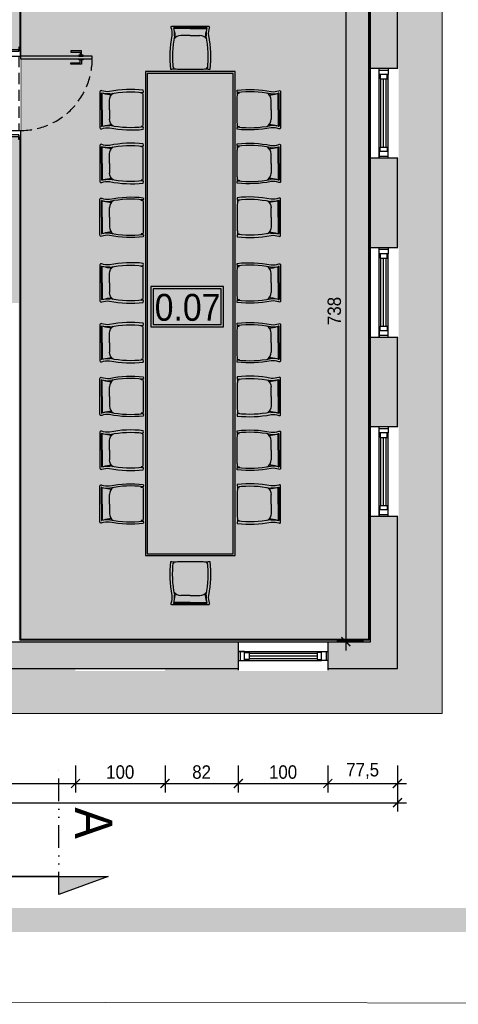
# Model space of a CAD drawing. Header units: metres. Extents: x 6502846 to 6512378, y 5892705 to 5896166.
# Tile 65 of 73: x 6508862 to 6509352, y 5894459 to 5895558. Entities that reach past the tile are written whole.
import ezdxf
from ezdxf.enums import TextEntityAlignment as Align

# ---------------------------------------------------------------- set-up
doc = ezdxf.new("R2010")
doc.units = ezdxf.units.M
doc.header["$MEASUREMENT"] = 0
for name, pattern in [('1KS_2KP-50', [37.05, 12, 6, -6.35, 0, -6.35, 0, -6.35]), ('HIDDEN', [0.375, 0.25, -0.125]), ('przerywana', [30, 12, -18])]:
    doc.linetypes.add(name, pattern=pattern)
doc.layers.get('0').update_dxf_attribs({"color": 2})
for name, color, linetype, lineweight in [('_tabelki_ramki_cienkie', 251, 'Continuous', 5), ('_ŚCIANY PROJEKTOWANE', 50, 'Continuous', 50), ('A_wypełnienie', 253, 'Continuous', 0)]:
    doc.layers.add(name, color=color, linetype=linetype, lineweight=lineweight)
for name, color, linetype in [('A_stolarka drzwiowa', 74, 'Continuous'), ('A_stolarka okienna', 140, 'Continuous'), ('A_widok', 134, 'Continuous'), ('A_wyposażenie_meble', 17, 'Continuous'), ('A_ściany murowane', 50, 'Continuous'), ('I_wypełnienie', 254, 'Continuous'), ('INFO_linie przekrojowe', 33, '1KS_2KP-50'), ('INFO_opisy pomieszczeń', 12, 'Continuous'), ('INFO_wymiary', 16, 'Continuous')]:
    doc.layers.add(name, color=color, linetype=linetype)
doc.layers.add('niedruk_powierzchnie', color=210, linetype='Continuous', plot=False)
doc.styles.add('ARCHENIKA_100_etykiety', font='arial.ttf', dxfattribs={"width": 0.9, "height": 30})
doc.styles.add('ARCHENIKA_100_wymiary', font='arial.ttf', dxfattribs={"width": 0.9, "height": 15})
doc.styles.add('DEMIURG_100_etykiety', font='arial.ttf', dxfattribs={"width": 0.9, "height": 30})
doc.dimstyles.new('ARCHENIKA_100', dxfattribs={"dimtxt": 15, "dimasz": 10, "dimexe": 10, "dimexo": 0.0625, "dimgap": 5, "dimtad": 1, "dimdec": 1, "dimrnd": 0.5, "dimtxsty": 'ARCHENIKA_100_wymiary', "dimblk": 'ARCHTICK', "dimcen": 0.09, "dimdle": 10, "dimclrt": 51, "dimadec": 0, "dimazin": 0, "dimtfac": 1, "dimtdec": 1, "dimtofl": 0, "dimtmove": 0, "dimatfit": 3, "dimldrblk": 'NONE', "dimfxl": 20, "dimfxlon": 1, "dimtolj": 1, "dimtzin": 0, "dimarcsym": 0})

# ---------------------------------------------------------------- blocks, each defined once
blk = doc.blocks.new('*U838')
blk.add_wipeout([(260232.6, 368493.8), (260332.6, 368493.8), (260332.6, 368461.1), (260232.6, 368461.1)])
at = {"ltscale": 5}
for points in [[(260232.6, 368492.8), (260232.6, 368462.1)], [(260332.6, 368492.8), (260332.6, 368462.1)], [(260232.6, 368482.9), (260332.6, 368482.9)], [(260234.6, 368482.9), (260232.6, 368482.9), (260232.6, 368472.9), (260234.6, 368472.9)], [(260234.6, 368482.9), (260234.6, 368472.9), (260239.6, 368472.9), (260239.6, 368482.9), (260234.6, 368482.9)], [(260239.6, 368481.9), (260244.6, 368481.9), (260244.6, 368473.9), (260239.6, 368473.9)], [(260244.6, 368480.9), (260320.6, 368480.9)], [(260244.6, 368477.9), (260320.6, 368477.9)], [(260325.6, 368481.9), (260320.6, 368481.9), (260320.6, 368473.9), (260325.6, 368473.9)], [(260330.6, 368482.9), (260330.6, 368472.9), (260325.6, 368472.9), (260325.6, 368482.9), (260330.6, 368482.9)], [(260330.6, 368482.9), (260332.6, 368482.9), (260332.6, 368472.9), (260330.6, 368472.9)], [(260239.6, 368472.9), (260325.6, 368472.9)], [(260244.6, 368474.9), (260320.6, 368474.9)]]:
    blk.add_lwpolyline(points, dxfattribs=at)
blk = doc.blocks.new('A$C51F1')
for p, q in [((0.227, 0.476), (0.044, 0.476)), ((0.227, 0.468), (0.044, 0.468)), ((0.227, 0.467), (0.044, 0.467)), ((0.227, 0.476), (0.411, 0.476)), ((0.227, 0.468), (0.411, 0.468)), ((0.227, 0.467), (0.411, 0.467)), ((0.227, 0.386), (0.121, 0.386)), ((0.227, 0.386), (0.334, 0.386)), ((0.042, 0.032), (0.032, 0.032)), ((0.042, 0.032), (0.033, 0.028)), ((0.043, 0.013), (0.042, 0.032)), ((0.411, 0.013), (0.413, 0.032)), ((0.413, 0.032), (0.423, 0.032)), ((0.413, 0.032), (0.422, 0.028))]:
    blk.add_line(p, q)
blk.add_lwpolyline([(0.439, 0.474, 0.102523), (0.429, 0.386, -0.080461), (0.445, 0.009, -0.3023), (0.42, 0.012, 0.197932), (0.411, 0.013, -0.028193), (0.357, 0.009), (0.227, 0.009), (0.097, 0.009, -0.028193), (0.043, 0.013, 0.197932), (0.034, 0.012, -0.3023), (0.009, 0.009, -0.080461), (0.025, 0.386, 0.102523), (0.015, 0.474, -0.587111), (0.026, 0.493), (0.428, 0.493, -0.587111)], format="xyb", close=True)
for centre, radius, start, end in [((0.044, 0.473), 0.00242, 100.345, 201.3742), ((-0.19, 0.406), 0.241, 354.5513, 15.9626), ((0.044, 0.467), 0.000725, 87.3762, 197.5208), ((0.044, 0.466), 0.000433, 71.7715, 189.2202), ((-0.256, 0.358), 0.317, 1.1591, 17.5641), ((0.711, 0.358), 0.317, 162.4359, 178.8409), ((0.644, 0.406), 0.241, 164.0374, 185.4487), ((0.411, 0.473), 0.00242, 338.6258, 79.655), ((0.411, 0.467), 0.000725, 342.4792, 92.6238), ((0.411, 0.466), 0.000433, 350.7798, 108.2285), ((1.181, 0.149), 1.154, 168.4357, 186.8363), ((0.121, 0.288), 0.0978, 90.5164, 143.1927), ((0.333, 0.288), 0.0978, 36.8073, 89.4836), ((-0.726, 0.149), 1.154, 353.1637, 11.5643), ((0.04, 0.001), 0.012, 71.7536, 116.5375), ((0.415, 0.001), 0.012, 63.4625, 108.2464)]:
    blk.add_arc(centre, radius, start, end)
blk = doc.blocks.new('metka pom')
h = blk.add_hatch(color=256)
h.paths.add_polyline_path([(-13.5, -39.4), (67.7, -39.4), (67.7, 5.5), (-13.5, 5.5)])
h.paths.add_polyline_path([(-10.9, -36.8), (65.1, -36.8), (65.1, 2.8), (-10.9, 2.8)], flags=16)
for points in [[(-13.5, -39.4), (67.7, -39.4), (67.7, 5.5), (-13.5, 5.5)], [(-10.9, -36.8), (65.1, -36.8), (65.1, 2.8), (-10.9, 2.8)]]:
    blk.add_lwpolyline(points, close=True)
at = {"style": 'ARCHENIKA_100_etykiety', "width": 0.9}
blk.add_attdef('NR_POM', text='', height=30, dxfattribs=at).set_placement((27.7, -17.7), align=Align.MIDDLE)
blk = doc.blocks.new('linia przekroju')
at = {"linetype": 'Continuous', "lineweight": 5}
h = blk.add_hatch(color=256, dxfattribs=at)
h.dxf.hatch_style = 1
h.paths.add_polyline_path([(0, -40.51), (0, 39.3), (14.4, 0), (0, 0)])
at = {"linetype": 'Continuous'}
blk.add_lwpolyline([(0, -40.51), (0, 39.3), (14.4, 0), (0, 0)], close=True, dxfattribs=at)
blk.add_lwpolyline([(14.4, 0), (-87.57, -0.09)])
at = {"linetype": 'Continuous', "style": 'ARCHENIKA_100_etykiety', "width": 0.9, "flags": 8}
blk.add_attdef('NR_PRZEKROJU', (-55.09, 12.57), '', height=30, dxfattribs=at)
blk = doc.blocks.new('_ArchTick')
at = {"color": 0, "linetype": 'ByBlock', "const_width": 0.15}
blk.add_lwpolyline([(-0.5, -0.5), (0.5, 0.5)], dxfattribs=at)
blk = doc.blocks.new('*D905')
at = {"layer": 'Defpoints', "color": 0, "linetype": 'ByBlock'}
for p in [(6508284.2, 5894833.6), (6509284.2, 5894833.6), (6509284.2, 5894683.9)]:
    blk.add_point(p, dxfattribs=at)
at = {"layer": 'INFO_wymiary', "color": 0, "linetype": 'ByBlock', "lineweight": -2}
for p, q in [((6508284.2, 5894703.9), (6508284.2, 5894673.9)), ((6509284.2, 5894703.9), (6509284.2, 5894673.9)), ((6508274.2, 5894683.9), (6509294.2, 5894683.9))]:
    blk.add_line(p, q, dxfattribs=at)
at = {"layer": 'INFO_wymiary', "color": 0, "linetype": 'ByBlock', "lineweight": -2, "xscale": 10, "yscale": 10, "zscale": 10, "rotation": 180}
blk.add_blockref('_ArchTick', (6508284.2, 5894683.9), dxfattribs=at)
at = {"layer": 'INFO_wymiary', "color": 0, "linetype": 'ByBlock', "lineweight": -2, "xscale": 10, "yscale": 10, "zscale": 10}
blk.add_blockref('_ArchTick', (6509284.2, 5894683.9), dxfattribs=at)
at = {"layer": 'INFO_wymiary', "color": 51, "linetype": 'ByBlock', "insert": (6508784.2, 5894696.6), "char_height": 15, "attachment_point": 5, "style": 'ARCHENIKA_100_wymiary'}
blk.add_mtext('\\A1;1000', dxfattribs=at)
blk = doc.blocks.new('_None')
blk = doc.blocks.new('*D908')
at = {"layer": 'Defpoints', "color": 0, "linetype": 'ByBlock'}
for p in [(6508750.4, 5894833.6), (6508924.6, 5894833.6), (6508924.6, 5894705.3)]:
    blk.add_point(p, dxfattribs=at)
at = {"layer": 'INFO_wymiary', "color": 0, "linetype": 'ByBlock', "lineweight": -2}
for p, q in [((6508750.4, 5894725.3), (6508750.4, 5894695.3)), ((6508924.6, 5894725.3), (6508924.6, 5894695.3)), ((6508740.4, 5894705.3), (6508934.6, 5894705.3))]:
    blk.add_line(p, q, dxfattribs=at)
at = {"layer": 'INFO_wymiary', "color": 0, "linetype": 'ByBlock', "lineweight": -2, "xscale": 10, "yscale": 10, "zscale": 10, "rotation": 180}
blk.add_blockref('_ArchTick', (6508750.4, 5894705.3), dxfattribs=at)
at = {"layer": 'INFO_wymiary', "color": 0, "linetype": 'ByBlock', "lineweight": -2, "xscale": 10, "yscale": 10, "zscale": 10}
blk.add_blockref('_ArchTick', (6508924.6, 5894705.3), dxfattribs=at)
at = {"layer": 'INFO_wymiary', "color": 51, "linetype": 'ByBlock', "insert": (6508837.5, 5894717.8), "char_height": 15, "attachment_point": 5, "style": 'ARCHENIKA_100_wymiary'}
blk.add_mtext('\\A1;174', dxfattribs=at)
blk = doc.blocks.new('*D909')
at = {"layer": 'Defpoints', "color": 0, "linetype": 'ByBlock'}
for p in [(6508924.6, 5894833.6), (6509024.6, 5894833.6), (6509024.6, 5894705.3)]:
    blk.add_point(p, dxfattribs=at)
at = {"layer": 'INFO_wymiary', "color": 0, "linetype": 'ByBlock', "lineweight": -2}
for p, q in [((6508924.6, 5894725.3), (6508924.6, 5894695.3)), ((6509024.6, 5894725.3), (6509024.6, 5894695.3)), ((6508914.6, 5894705.3), (6509034.6, 5894705.3))]:
    blk.add_line(p, q, dxfattribs=at)
at = {"layer": 'INFO_wymiary', "color": 0, "linetype": 'ByBlock', "lineweight": -2, "xscale": 10, "yscale": 10, "zscale": 10, "rotation": 180}
blk.add_blockref('_ArchTick', (6508924.6, 5894705.3), dxfattribs=at)
at = {"layer": 'INFO_wymiary', "color": 0, "linetype": 'ByBlock', "lineweight": -2, "xscale": 10, "yscale": 10, "zscale": 10}
blk.add_blockref('_ArchTick', (6509024.6, 5894705.3), dxfattribs=at)
at = {"layer": 'INFO_wymiary', "color": 51, "linetype": 'ByBlock', "insert": (6508974.6, 5894718), "char_height": 15, "attachment_point": 5, "style": 'ARCHENIKA_100_wymiary'}
blk.add_mtext('\\A1;100', dxfattribs=at)
blk = doc.blocks.new('*D910')
at = {"layer": 'Defpoints', "color": 0, "linetype": 'ByBlock'}
for p in [(6509024.6, 5894833.6), (6509106.5, 5894833.6), (6509106.5, 5894705.3)]:
    blk.add_point(p, dxfattribs=at)
at = {"layer": 'INFO_wymiary', "color": 0, "linetype": 'ByBlock', "lineweight": -2}
for p, q in [((6509024.6, 5894725.3), (6509024.6, 5894695.3)), ((6509106.5, 5894725.3), (6509106.5, 5894695.3)), ((6509014.6, 5894705.3), (6509116.5, 5894705.3))]:
    blk.add_line(p, q, dxfattribs=at)
at = {"layer": 'INFO_wymiary', "color": 0, "linetype": 'ByBlock', "lineweight": -2, "xscale": 10, "yscale": 10, "zscale": 10, "rotation": 180}
blk.add_blockref('_ArchTick', (6509024.6, 5894705.3), dxfattribs=at)
at = {"layer": 'INFO_wymiary', "color": 0, "linetype": 'ByBlock', "lineweight": -2, "xscale": 10, "yscale": 10, "zscale": 10}
blk.add_blockref('_ArchTick', (6509106.5, 5894705.3), dxfattribs=at)
at = {"layer": 'INFO_wymiary', "color": 51, "linetype": 'ByBlock', "insert": (6509065.5, 5894718), "char_height": 15, "attachment_point": 5, "style": 'ARCHENIKA_100_wymiary'}
blk.add_mtext('\\A1;82', dxfattribs=at)
blk = doc.blocks.new('*D911')
at = {"layer": 'Defpoints', "color": 0, "linetype": 'ByBlock'}
for p in [(6509106.5, 5894833.6), (6509206.5, 5894833.6), (6509206.5, 5894705.3)]:
    blk.add_point(p, dxfattribs=at)
at = {"layer": 'INFO_wymiary', "color": 0, "linetype": 'ByBlock', "lineweight": -2}
for p, q in [((6509106.5, 5894725.3), (6509106.5, 5894695.3)), ((6509206.5, 5894725.3), (6509206.5, 5894695.3)), ((6509096.5, 5894705.3), (6509216.5, 5894705.3))]:
    blk.add_line(p, q, dxfattribs=at)
at = {"layer": 'INFO_wymiary', "color": 0, "linetype": 'ByBlock', "lineweight": -2, "xscale": 10, "yscale": 10, "zscale": 10, "rotation": 180}
blk.add_blockref('_ArchTick', (6509106.5, 5894705.3), dxfattribs=at)
at = {"layer": 'INFO_wymiary', "color": 0, "linetype": 'ByBlock', "lineweight": -2, "xscale": 10, "yscale": 10, "zscale": 10}
blk.add_blockref('_ArchTick', (6509206.5, 5894705.3), dxfattribs=at)
at = {"layer": 'INFO_wymiary', "color": 51, "linetype": 'ByBlock', "insert": (6509156.5, 5894718), "char_height": 15, "attachment_point": 5, "style": 'ARCHENIKA_100_wymiary'}
blk.add_mtext('\\A1;100', dxfattribs=at)
blk = doc.blocks.new('*D912')
at = {"layer": 'Defpoints', "color": 0, "linetype": 'ByBlock'}
for p in [(6509206.5, 5894833.6), (6509284.2, 5894833.6), (6509284.2, 5894705.3)]:
    blk.add_point(p, dxfattribs=at)
at = {"layer": 'INFO_wymiary', "color": 0, "linetype": 'ByBlock', "lineweight": -2}
for p, q in [((6509206.5, 5894725.3), (6509206.5, 5894695.3)), ((6509284.2, 5894725.3), (6509284.2, 5894695.3)), ((6509196.5, 5894705.3), (6509294.2, 5894705.3))]:
    blk.add_line(p, q, dxfattribs=at)
at = {"layer": 'INFO_wymiary', "color": 0, "linetype": 'ByBlock', "lineweight": -2, "xscale": 10, "yscale": 10, "zscale": 10, "rotation": 180}
blk.add_blockref('_ArchTick', (6509206.5, 5894705.3), dxfattribs=at)
at = {"layer": 'INFO_wymiary', "color": 0, "linetype": 'ByBlock', "lineweight": -2, "xscale": 10, "yscale": 10, "zscale": 10}
blk.add_blockref('_ArchTick', (6509284.2, 5894705.3), dxfattribs=at)
at = {"layer": 'INFO_wymiary', "color": 51, "linetype": 'ByBlock', "insert": (6509245.4, 5894719.3), "char_height": 15, "attachment_point": 5, "style": 'ARCHENIKA_100_wymiary'}
blk.add_mtext('\\A1;77,5', dxfattribs=at)
blk = doc.blocks.new('*D913')
at = {"layer": 'Defpoints', "color": 0, "linetype": 'ByBlock'}
for p in [(6509252.2, 5895601.6), (6509226.5, 5894863.6), (6509252.2, 5894863.6)]:
    blk.add_point(p, dxfattribs=at)
at = {"layer": 'INFO_wymiary', "color": 0, "linetype": 'ByBlock', "lineweight": -2}
for p, q in [((6509226.5, 5895611.6), (6509226.5, 5894853.6)), ((6509246.5, 5895601.6), (6509216.5, 5895601.6)), ((6509246.5, 5894863.6), (6509216.5, 5894863.6))]:
    blk.add_line(p, q, dxfattribs=at)
at = {"layer": 'INFO_wymiary', "color": 0, "linetype": 'ByBlock', "lineweight": -2, "xscale": 10, "yscale": 10, "zscale": 10}
for p, rotation in [((6509226.5, 5895601.6), 90), ((6509226.5, 5894863.6), 270)]:
    blk.add_blockref('_ArchTick', p, dxfattribs=dict(at, rotation=rotation))
at = {"layer": 'INFO_wymiary', "color": 51, "linetype": 'ByBlock', "insert": (6509213.8, 5895232.6), "char_height": 15, "attachment_point": 5, "rotation": 90, "style": 'ARCHENIKA_100_wymiary'}
blk.add_mtext('\\A1;738', dxfattribs=at)
blk = doc.blocks.new('*U845')
at = {"layer": 'A_stolarka drzwiowa'}
for points in [[(3793.3, 5955.6), (3793.3, 5950.6), (3794.3, 5950.6), (3794.3, 5955.6), (3793.3, 5955.6)], [(3798.3, 5955.6), (3798.3, 5950.6), (3797.3, 5950.6), (3797.3, 5955.6), (3798.3, 5955.6)], [(3793.3, 5953.8), (3793.3, 5953.8), (3788.3, 5953.8), (3788.3, 5941.8), (3789.8, 5941.8), (3789.8, 5952.3), (3789.8, 5952.3), (3790.3, 5952.3), (3793.3, 5952.3)], [(3798.3, 5953.8), (3798.3, 5953.8), (3803.3, 5953.8), (3803.3, 5941.8), (3801.8, 5941.8), (3801.8, 5952.3), (3801.8, 5952.3), (3801.3, 5952.3), (3798.3, 5952.3)]]:
    blk.add_lwpolyline(points, dxfattribs=at)
at = {"linetype": 'przerywana', "lineweight": 0}
blk.add_wipeout([(3787.3, 5885.6), (3884.3, 5885.6), (3884.3, 5869.6), (3787.3, 5869.6)], dxfattribs=at).dxf.layer = 'A_stolarka drzwiowa'
at = {"layer": 'A_stolarka drzwiowa'}
for points in [[(3797.3, 5965.6), (3794.3, 5965.6), (3794.3, 5885.6), (3797.3, 5885.6)], [(3797.3, 5885.6), (3797.3, 5965.6)], [(3794.3, 5885.6), (3784.3, 5885.6), (3784.3, 5883.6), (3789.3, 5883.6), (3789.3, 5883.6), (3789.3, 5871.6), (3784.3, 5871.6), (3784.3, 5869.6), (3794.3, 5869.6), (3794.3, 5885.6)], [(3789.3, 5883.6), (3787.3, 5883.6), (3787.3, 5871.6), (3789.3, 5871.6)], [(3877.3, 5885.6), (3887.3, 5885.6), (3887.3, 5883.6), (3882.3, 5883.6), (3882.3, 5883.6), (3882.3, 5871.6), (3887.3, 5871.6), (3887.3, 5869.6), (3877.3, 5869.6), (3877.3, 5885.6)], [(3882.3, 5883.6), (3884.3, 5883.6), (3884.3, 5871.6), (3882.3, 5871.6)]]:
    blk.add_lwpolyline(points, dxfattribs=at)
at = {"layer": 'A_stolarka drzwiowa', "linetype": 'HIDDEN', "ltscale": 50}
for points in [[(3794.3, 5883.6), (3877.3, 5883.6)], [(3877.3, 5871.6), (3794.3, 5871.6)]]:
    blk.add_lwpolyline(points, dxfattribs=at)
blk.add_arc((3797.3, 5885.6), 80, 0, 90, dxfattribs=at)

msp = doc.modelspace()

# ---------------------------------------------------------------- hatches: boundary and pattern name
h = msp.add_hatch()
h.set_pattern_fill('GRAVEL', color=253, scale=2, angle=360)
h.set_pattern_definition([(228.012787, (6518189.568, 5897766.5205), (-406.4, -457.2), [6.83443, -676.60967]), (184.96974, (6518184.9958, 5897761.4405), (609.59999976, 50.8000029), [11.7281, -1161.08098]), (132.510447, (6518173.3118, 5897760.4245), (508.0000002, -558.7999998), [8.26963, -818.69446]), (267.27369, (6518153.4998, 5897747.7245), (50.8000001, 1016), [10.6801, -1057.32875]), (292.833654, (6518152.9918, 5897737.0565), (-254, 609.6), [10.47267, -1036.79615]), (357.27369, (6518157.0558, 5897727.4045), (-1016, 50.8000001), [10.6801, -1057.32875]), (37.69424, (6518167.7238, 5897726.8965), (-660.39999997, -508.00000004), [14.12387, -1398.2623]), (72.255328, (6518178.8998, 5897735.5325), (355.6000001, 1117.59999997), [13.3344, -1320.10513]), (121.429566, (6518182.9638, 5897748.2325), (-406.40000006, 660.39999996), [10.71626, -1060.91091]), (175.23636, (6518177.376, 5897757.3765), (558.8, -50.8000001), [12.23427, -599.47874]), (222.397438, (6518165.1838, 5897758.3925), (-609.59999998, -558.80000002), [15.82156, -1566.33545]), (138.814075, (6518203.792, 5897747.2165), (-355.6, 304.8), [5.4001, -534.61132]), (171.469234, (6518199.7278, 5897750.7725), (660.4, -101.5999999), [10.27364, -1017.09278]), (225, (6518189.568, 5897752.297), (-2e-14, -50.8), [7.18419, -64.65786]), (203.19859, (6518186.012, 5897758.3925), (254, 101.6), [3.86883, -383.01245]), (291.80141, (6518182.456, 5897756.869), (-50.8, 152.4), [5.47131, -268.09506]), (30.96376, (6518184.488, 5897751.7885), (152.4, 101.6), [8.8864, -287.32596]), (161.56505, (6518192.108, 5897756.36), (101.6, -50.8), [6.42574, -154.21796]), (16.38954, (6518152.9918, 5897756.8685), (508, 152.4), [9.00176, -891.17653]), (70.346176, (6518161.628, 5897759.4085), (-203.2, -558.8), [7.55198, -747.64431]), (293.19859, (6518192.108, 5897766.5205), (-101.6, 254), [7.7376, -379.14367]), (343.61046, (6518195.1558, 5897759.4085), (-508, 152.4), [9.00176, -891.17653]), (339.443955, (6518152.992, 5897725.3725), (-254, 101.6), [8.6807, -425.35469]), (294.77514, (6518161.12, 5897722.3245), (-254.0000003, 558.7999999), [7.27344, -720.07187]), (66.80141, (6518192.616, 5897715.7205), (101.6, 254), [7.7376, -379.14367]), (17.354025, (6518195.6638, 5897722.8325), (-660.4, -203.2), [8.51565, -843.04752]), (69.443955, (6518167.724, 5897715.7205), (-101.6, -254), [4.34035, -429.69504]), (101.30993, (6518189.568, 5897715.721), (-50.8, 203.2), [2.5903, -256.4399]), (165.96376, (6518189.06, 5897718.26), (152.4, -50.8), [10.47267, -198.9811]), (186.009006, (6518178.8998, 5897720.8005), (508, 50.8), [9.70534, -960.8273]), (303.69007, (6518184.488, 5897747.217), (-50.8, 101.6), [7.32648, -175.83553]), (353.157227, (6518188.5518, 5897741.1205), (863.6, -101.59999995), [12.79114, -1266.32018]), (60.945396, (6518201.252, 5897739.5965), (-203.2, -355.6), [5.23016, -517.78785]), (90, (6518203.79, 5897744.17), (-50.8, 50.8), [3.048, -47.752]), (120.256437, (6518177.884, 5897722.3245), (203.2, -355.6), [7.05734, -698.67882]), (48.012787, (6518174.328, 5897728.4205), (406.4, 457.2), [13.66886, -669.77524]), (360, (6518183.47, 5897738.58), (50.8, 50.8), [13.208, -37.592]), (325.304846, (6518196.6798, 5897738.5805), (508.0000002, -355.5999997), [8.0322, -795.18633]), (254.054604, (6518203.284, 5897734.0085), (-50.8, -203.2), [7.39658, -362.433]), (207.645975, (6518201.2518, 5897726.8965), (-965.20000004, -507.99999993), [12.0429, -1192.24929]), (175.426079, (6518190.5838, 5897721.3085), (-660.4, 50.8), [12.7406, -1261.31693])])
h.paths.add_polyline_path([(6508284.249, 5894833.551), (6508284.249, 5895633.551), (6508384.403, 5895633.551), (6508384.403, 5895635.57), (6508484.403, 5895635.57), (6508484.403, 5895633.551), (6508536.585, 5895633.551), (6508536.585, 5895635.57), (6508636.585, 5895635.57), (6508636.585, 5895633.551), (6508710.506, 5895633.551), (6508710.506, 5895635.57), (6508810.506, 5895635.57), (6508810.506, 5895633.551), (6508924.563, 5895633.551), (6508924.563, 5895635.57), (6509024.563, 5895635.57), (6509024.563, 5895633.551), (6509106.512, 5895633.551), (6509106.512, 5895635.57), (6509206.512, 5895635.57), (6509206.512, 5895633.551), (6509284.249, 5895633.551), (6509284.249, 5895503.551), (6509285.591, 5895503.551), (6509285.591, 5895403.551), (6509284.249, 5895403.551), (6509284.249, 5895303.551), (6509285.591, 5895303.551), (6509285.591, 5895203.551), (6509284.249, 5895203.551), (6509284.249, 5895103.551), (6509285.591, 5895103.551), (6509285.591, 5895003.551), (6509284.249, 5895003.551), (6509284.249, 5894833.551), (6509206.512, 5894833.551), (6509206.512, 5894830.848), (6509106.512, 5894830.848), (6509106.512, 5894833.551), (6509024.563, 5894833.551), (6509024.563, 5894830.848), (6508924.563, 5894830.848), (6508924.563, 5894833.551), (6508772.049, 5894833.551), (6508772.049, 5894783.551), (6509334.249, 5894783.551), (6509334.249, 5895683.551), (6508234.249, 5895683.551), (6508234.249, 5894783.551), (6508572.049, 5894783.551), (6508572.049, 5894833.551)])
at = {"layer": 'A_widok', "ltscale": 0.1, "true_color": 0xe8cd8c}
h = msp.add_hatch(color=31, dxfattribs=at)
h.dxf.hatch_style = 1
h.paths.add_polyline_path([(6508861.249, 5894863.551), (6509254.249, 5894863.551), (6509254.249, 5895603.551), (6508861.249, 5895603.551)])
at = {"layer": 'A_wypełnienie', "linetype": 'ByBlock', "lineweight": 40, "transparency": 33554687}
h = msp.add_hatch(color=251, dxfattribs=at)
h.dxf.hatch_style = 1
h.paths.add_polyline_path([(6508314.249, 5895603.551), (6508384.403, 5895603.551), (6508384.403, 5895633.551), (6508284.249, 5895633.551), (6508284.249, 5894833.551), (6508598.424, 5894833.551), (6508598.424, 5894863.551), (6508314.249, 5894863.551)])
h.paths.add_polyline_path([(6508484.403, 5895633.551), (6508484.403, 5895603.35), (6508536.585, 5895603.35), (6508536.585, 5895633.551)])
h.paths.add_polyline_path([(6508636.585, 5895633.551), (6508636.585, 5895603.35), (6508661.249, 5895603.35), (6508661.249, 5895603.551), (6508710.506, 5895603.551), (6508710.506, 5895633.551)])
h.paths.add_polyline_path([(6508924.563, 5895603.551), (6508924.563, 5895633.551), (6508810.506, 5895633.551), (6508810.506, 5895603.551), (6508849.249, 5895603.551), (6508849.249, 5895253.551), (6508781.637, 5895253.551), (6508778.637, 5895253.551), (6508778.637, 5895241.551), (6508861.249, 5895241.551), (6508861.249, 5895603.551)])
h.paths.add_polyline_path([(6509024.563, 5895633.551), (6509024.563, 5895603.551), (6509106.512, 5895603.551), (6509106.512, 5895633.551)])
h.paths.add_polyline_path([(6509206.512, 5895603.551), (6509254.249, 5895603.551), (6509254.249, 5895503.551), (6509284.249, 5895503.551), (6509284.249, 5895633.551), (6509206.512, 5895633.551)])
h.paths.add_polyline_path([(6509284.249, 5895403.551), (6509254.249, 5895403.551), (6509254.249, 5895303.551), (6509284.249, 5895303.551)])
h.paths.add_polyline_path([(6509254.249, 5895203.551), (6509254.249, 5895103.551), (6509284.249, 5895103.551), (6509284.249, 5895203.551)])
h.paths.add_polyline_path([(6509284.249, 5894833.551), (6509284.249, 5895003.551), (6509254.249, 5895003.551), (6509254.249, 5894863.551), (6509206.512, 5894863.551), (6509206.512, 5894833.551)])
h.paths.add_polyline_path([(6509106.512, 5894833.551), (6509106.512, 5894863.551), (6508924.563, 5894863.551), (6508924.563, 5894833.551)])
h.paths.add_polyline_path([(6508745.674, 5894833.551), (6508924.563, 5894833.551), (6508924.563, 5894863.551), (6508745.674, 5894863.551)])

# ---------------------------------------------------------------- linework, layer by layer
at = {"layer": 'A_wyposażenie_meble'}
for points in [[(6509102.844, 5895299.704), (6509102.844, 5895499.704), (6509002.844, 5895499.704), (6509002.844, 5895299.704)], [(6509100.844, 5895297.704), (6509100.844, 5895497.704), (6509004.844, 5895497.704), (6509004.844, 5895297.704)], [(6509002.844, 5895299.704), (6509002.844, 5894959.704), (6509102.844, 5894959.704), (6509102.844, 5895299.704)], [(6509004.844, 5895297.704), (6509004.844, 5894961.704), (6509100.844, 5894961.704), (6509100.844, 5895297.704)]]:
    msp.add_lwpolyline(points, dxfattribs=at)
at = {"layer": 'A_ściany murowane'}
for points in [[(6509284.249, 5894833.551), (6509284.249, 5895633.551), (6508353.803, 5895633.551)], [(6508745.674, 5894833.551), (6509284.249, 5894833.551)]]:
    msp.add_lwpolyline(points, dxfattribs=at)

# ---------------------------------------------------------------- block references
at = {"layer": 'A_wyposażenie_meble', "xscale": 100, "yscale": 100, "zscale": 100}
msp.add_blockref('A$C51F1', (6509030.143, 5895501.293), dxfattribs=at)
at = {"layer": 'A_wyposażenie_meble', "yscale": 100, "zscale": 100}
for p, xscale, rotation in [((6509001.255, 5895479.905), -100, 89.99999999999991), ((6509104.433, 5895479.905), 100, 270), ((6509001.255, 5895419.905), -100, 89.99999999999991), ((6509104.433, 5895419.905), 100, 270), ((6509001.255, 5895314.503), 100, 89.99999999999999), ((6509104.433, 5895314.503), -100, 270), ((6509001.255, 5895286.595), -100, 89.9999999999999), ((6509104.433, 5895286.595), 100, 270), ((6509001.255, 5895219.905), -100, 89.9999999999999), ((6509104.433, 5895219.905), 100, 270), ((6509001.255, 5895114.503), 100, 89.99999999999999), ((6509104.433, 5895114.503), -100, 270), ((6509001.255, 5895099.905), -100, 89.9999999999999), ((6509104.433, 5895099.905), 100, 270), ((6509001.255, 5894994.503), 100, 89.99999999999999), ((6509104.433, 5894994.503), -100, 270), ((6509075.545, 5894953.836), 100, 180)]:
    msp.add_blockref('A$C51F1', p, dxfattribs=dict(at, xscale=xscale, rotation=rotation))
at = {"layer": 'INFO_linie przekrojowe'}
ref = msp.add_blockref('linia przekroju', (6508906.16, 5894601.627), dxfattribs=dict(at, xscale=1.4, yscale=1.4, zscale=1.4, rotation=270))
ref.add_attrib('NR_PRZEKROJU', 'A', dxfattribs={"layer": '0', "linetype": 'Continuous', "height": 42, "rotation": 270, "style": 'DEMIURG_100_etykiety', "width": 0.9}).set_placement((6508911.321, 5894678.747), align=Align.BOTTOM_LEFT)
at = {"layer": 'INFO_opisy pomieszczeń'}
ref = msp.add_blockref('metka pom', (6509022.102, 5895254.37), dxfattribs=at)
ref.add_attrib('NR_POM', '0.07', dxfattribs={"height": 30, "style": 'DEMIURG_100_etykiety', "width": 0.9}).set_placement((6509049.826, 5895236.664), align=Align.MIDDLE)

# ---------------------------------------------------------------- dimensions: what is measured, and where the dimension line sits
at = {"layer": 'INFO_wymiary', "linetype": 'ByBlock'}
for base, p1, p2, picture, middle in [((6508924.563, 5894705.294), (6508750.424, 5894833.551), (6508924.563, 5894833.551), '*D908', (6508837.494, 5894717.825)), ((6509024.563, 5894705.294), (6508924.563, 5894833.551), (6509024.563, 5894833.551), '*D909', (6508974.563, 5894717.953))]:
    dim = msp.add_linear_dim(base=base, p1=p1, p2=p2, dimstyle='ARCHENIKA_100', override={"dimtmove": 1}, dxfattribs=at)
    dim.commit()
    dim.dimension.update_dxf_attribs({"geometry": picture, "text_midpoint": middle})

# ---------------------------------------------------------------- next in the draw order: block references
at = {"layer": 'A_stolarka okienna'}
for p, rotation in [((6877746.692, 5635170.912), 89.99999999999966), ((6877746.692, 5634970.912), 89.99999999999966), ((6877746.692, 5634770.912), 89.99999999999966), ((6248873.873, 5526369.747), 359.9999999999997)]:
    msp.add_blockref('*U838', p, dxfattribs=dict(at, rotation=rotation))

# ---------------------------------------------------------------- next in the draw order: hatches: boundary and pattern name
at = {"layer": 'I_wypełnienie', "linetype": 'ByBlock', "true_color": 0x4a4a4a}
h = msp.add_hatch(color=251, dxfattribs=at)
h.dxf.hatch_style = 1
h.paths.add_polyline_path([(6508170.27, 5896021.062), (6508170.27, 5894539.599), (6510327.592, 5894539.599), (6510327.592, 5896021.062)])
h.paths.add_polyline_path([(6510300.047, 5895996.062), (6510300.047, 5894566.481), (6508195.27, 5894566.481), (6508195.27, 5895996.062)], flags=16)

# ---------------------------------------------------------------- next in the draw order: linework, layer by layer
at = {"layer": '_tabelki_ramki_cienkie', "linetype": 'Continuous', "transparency": 33554687}
msp.add_lwpolyline([(6508080.378, 5894461.971), (6508080.378, 5896096.661), (6510420.495, 5896093.579), (6510420.495, 5894458.889)], close=True, dxfattribs=at)
at = {"layer": 'A_wypełnienie', "linetype": 'ByBlock', "lineweight": 5}
msp.add_lwpolyline([(6508597.049, 5894783.551), (6508234.249, 5894783.551), (6508234.249, 5895683.551), (6509334.249, 5895683.551), (6509334.249, 5894783.551), (6508747.049, 5894783.551)], dxfattribs=at)
at = {"layer": 'A_ściany murowane'}
msp.add_lwpolyline([(6508745.674, 5894863.551), (6509254.249, 5894863.551), (6509254.249, 5895603.551)], dxfattribs=at)
at = {"layer": 'niedruk_powierzchnie', "color": 3, "linetype": 'ByBlock', "lineweight": 40}
msp.add_lwpolyline([(6508863.249, 5895601.551), (6509252.249, 5895601.551), (6509252.249, 5894865.551), (6508863.249, 5894865.551)], close=True, dxfattribs=at)

# ---------------------------------------------------------------- next in the draw order: dimensions: what is measured, and where the dimension line sits
at = {"layer": 'INFO_wymiary', "linetype": 'ByBlock'}
dim = msp.add_linear_dim(base=(6509226.513, 5894863.551), p1=(6509252.249, 5895601.551), p2=(6509252.249, 5894863.551), angle=90, dimstyle='ARCHENIKA_100', dxfattribs=at)
dim.commit()
dim.dimension.update_dxf_attribs({"geometry": '*D913', "text_midpoint": (6509213.849, 5895232.551)})
dim = msp.add_linear_dim(base=(6509284.249, 5894683.935), p1=(6508284.249, 5894833.551), p2=(6509284.249, 5894833.551), dimstyle='ARCHENIKA_100', dxfattribs=at)
dim.commit()
dim.dimension.update_dxf_attribs({"geometry": '*D905', "text_midpoint": (6508784.249, 5894696.594)})
for base, p1, p2, picture, middle in [((6509106.512, 5894705.294), (6509024.563, 5894833.551), (6509106.512, 5894833.551), '*D910', (6509065.537, 5894717.953)), ((6509206.512, 5894705.294), (6509106.512, 5894833.551), (6509206.512, 5894833.551), '*D911', (6509156.512, 5894717.953)), ((6509284.249, 5894705.294), (6509206.512, 5894833.551), (6509284.249, 5894833.551), '*D912', (6509245.38, 5894719.278))]:
    dim = msp.add_linear_dim(base=base, p1=p1, p2=p2, dimstyle='ARCHENIKA_100', override={"dimtmove": 1}, dxfattribs=at)
    dim.commit()
    dim.dimension.update_dxf_attribs({"geometry": picture, "text_midpoint": middle})

# ---------------------------------------------------------------- next in the draw order: block references
at = {"layer": '_ŚCIANY PROJEKTOWANE', "rotation": 270.0000000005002}
msp.add_blockref('*U845', (6502977.682, 5899311.303), dxfattribs=at)

doc.saveas('drawing.dxf')
